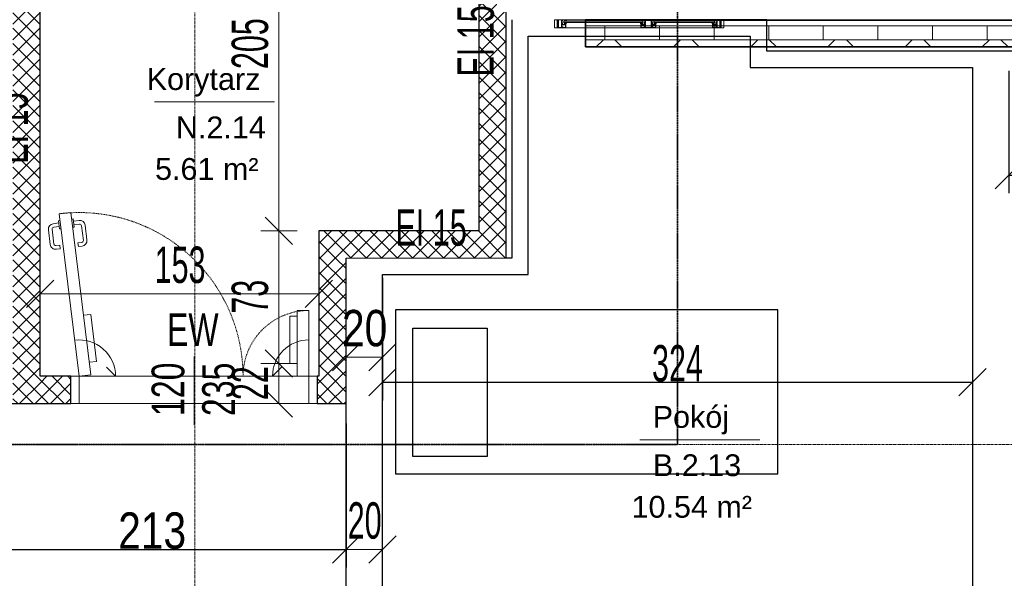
# Model space of a CAD drawing. Header units: millimetres. Extents: x -57334 to 14098, y -25409 to 16656.
# Tile 20 of 50: x -30796 to -25389, y -1295 to 1776. Entities that reach past the tile are written whole.
import ezdxf

# ---------------------------------------------------------------- set-up
doc = ezdxf.new("R2010")
doc.units = ezdxf.units.MM
for name, pattern in [('__FK_przerywana', [3.2004, 1.6002, -1.6002]), ('Kreska', [6.35, 3.175, -3.175]), ('Linia siatki', [22.225, 12.7, -3.175, 3.175, -3.175])]:
    doc.linetypes.add(name, pattern=pattern)
for name, color, linetype, lineweight in [('A-ANNO-DIMS', 7, 'Continuous', 5), ('A-ANNO-DIMS-100', 7, 'Continuous', 5), ('A-AREA-IDEN', 7, 'Continuous', 5), ('A-DETL-GENF', 7, 'Continuous', 5), ('A-DOOR', 7, 'Continuous', 5), ('A-DOOR-FRAM', 7, 'Continuous', 18), ('A-DOOR-HDLN', 7, 'Kreska', 5), ('A-DOOR-IDEN', 7, 'Continuous', 5), ('A-GLAZ', 7, 'Continuous', 5), ('A-ROOF', 7, 'Continuous', 5), ('A-ROOF-PATT', 7, 'Continuous', 35), ('A-WALL', 7, 'Continuous', 5), ('A-WALL-IDEN', 7, 'Continuous', 5), ('A-WALL-PATT', 7, 'Continuous', 35), ('G-IMPT', 7, 'Continuous', 5), ('S-GRID', 7, 'Continuous', 5)]:
    doc.layers.add(name, color=color, linetype=linetype, lineweight=lineweight)
doc.layers.add('A-DETL', color=7, linetype='Continuous', lineweight=5, true_color=0x00a600)
doc.styles.add('Arial_2', font='arial.ttf', dxfattribs={"width": 0.8, "height": 200})
doc.styles.add('Arial_3', font='arial.ttf', dxfattribs={"height": 120})
doc.styles.add('Arial_5', font='arial.ttf', dxfattribs={"width": 0.6, "height": 200})
doc.styles.add('Arial_6', font='arial.ttf', dxfattribs={"width": 0.7, "height": 180})
doc.dimstyles.new('REVIT_standard', dxfattribs={"dimscale": 304.8, "dimtxt": 204.05188, "dimasz": 0.492126, "dimexe": 0.328084, "dimexo": 0.0625, "dimgap": 0, "dimtad": 1, "dimdec": 0, "dimlfac": 0.1, "dimzin": 0, "dimdsep": 46, "dimtxsty": 'Arial_2', "dimblk1": 'OBLIQUE', "dimblk2": 'OBLIQUE', "dimsah": 1, "dimcen": 0.09, "dimazin": 0, "dimtfac": 1, "dimtdec": 4, "dimtix": 1, "dimtmove": 0, "dimatfit": 3, "dimfxl": 0.328084, "dimfxlon": 1, "dimtvp": 1, "dimtolj": 1, "dimtzin": 0, "dimarcsym": 2})
doc.dimstyles.new('standard_wielkość_otworów', dxfattribs={"dimscale": 304.8, "dimtxt": 204.05188, "dimasz": 0.492126, "dimexe": 0.328084, "dimexo": 0.0625, "dimgap": 0, "dimtad": 1, "dimdec": 0, "dimlfac": 0.1, "dimzin": 0, "dimdsep": 46, "dimtxsty": 'Arial_5', "dimblk1": 'OBLIQUE', "dimblk2": 'OBLIQUE', "dimsah": 1, "dimcen": 0.09, "dimazin": 0, "dimtfac": 1, "dimtdec": 4, "dimtix": 1, "dimtmove": 0, "dimatfit": 3, "dimfxl": 0.328084, "dimfxlon": 1, "dimtvp": 1, "dimtolj": 1, "dimtzin": 0, "dimarcsym": 2})
pattern_1 = [(45, (0, 0), (-42.42641, 42.42641), []), (135, (0, 0), (-42.42641, -42.42641), [])]

# ---------------------------------------------------------------- blocks, each defined once
blk = doc.blocks.new('Aluprof_MB-45_I_Alu_Window-FIX-4-panel_ENG_R-00495 - 1230 x 1484-1595857-RZUT PIĘTRA II')
at = {"layer": 'A-DETL-GENF'}
for p, q in [((6.5, 45), (-400, 45)), ((-400, 36), (6.5, 36)), ((-400, 30), (6.5, 30)), ((400, 45), (93.5, 45)), ((93.5, 36), (400, 36)), ((93.5, 30), (400, 30)), ((11.3, 0), (-403.3, 0)), ((403.2, 0), (61.1, 0))]:
    blk.add_line(p, q, dxfattribs=at)
at = {"layer": 'A-GLAZ', "color": 55, "true_color": 0xafaf3c}
for p, q in [((-465, 45), (-450, 45)), ((-465, 0), (-465, 45)), ((-450, 45), (-450, 0)), ((465, 45), (450, 45)), ((450, 45), (450, 0)), ((465, 0), (465, 45)), ((-450, 0), (-465, 0)), ((450, 0), (465, 0))]:
    blk.add_line(p, q, dxfattribs=at)
at = {"layer": 'G-IMPT'}
for p, q in [((-412.7, 30), (-412.4, 30)), ((-403.2, 26.3), (-405.1, 26.3)), ((-403, 21.6), (-402.9, 23.3)), ((-401.9, 21.4), (-402.8, 21.4)), ((-402.6, 27.3), (-402.7, 26.8)), ((-402.4, 30), (-400.9, 30)), ((-399.9, 28.3), (-401.1, 22.1)), ((6.4, 28.3), (7.6, 22.1)), ((8.9, 30), (7.4, 30)), ((8.4, 21.4), (9.3, 21.4)), ((9.1, 27.3), (9.2, 26.8)), ((9.5, 21.6), (9.4, 23.3)), ((9.7, 26.3), (11.6, 26.3)), ((19.2, 30), (18.9, 30)), ((80.8, 30), (81.1, 30)), ((90.3, 26.3), (88.4, 26.3)), ((90.5, 21.6), (90.6, 23.3)), ((91.6, 21.4), (90.7, 21.4)), ((90.9, 27.3), (90.8, 26.8)), ((91.1, 30), (92.6, 30)), ((93.6, 28.3), (92.4, 22.1)), ((399.9, 28.3), (401.1, 22.1)), ((402.4, 30), (400.9, 30)), ((401.9, 21.4), (402.8, 21.4)), ((402.6, 27.3), (402.7, 26.8)), ((403, 21.6), (402.9, 23.3)), ((403.2, 26.3), (405.1, 26.3)), ((412.7, 30), (412.4, 30))]:
    blk.add_line(p, q, dxfattribs=at)
at = {"layer": 'G-IMPT', "flags": 128}
for points in [[(-400, 44.5), (-400.5, 45), (-450, 45), (-450, 41.4), (-448.5, 41), (-448, 41), (-448, 43), (-445, 43), (-445, 33.2), (-444.8, 33), (-445, 32.8), (-445, 25), (-448, 25), (-448, 27), (-448.5, 27), (-450, 26.6), (-450, 18.4), (-448.5, 18), (-448, 18), (-448, 20), (-445, 20), (-445, 11.2), (-444.8, 11), (-445, 10.8), (-445, 2), (-448, 2), (-448, 4), (-448.5, 4), (-450, 3.6), (-450, 0), (-421, 0), (-421, 3.6), (-422.5, 4), (-423, 4), (-423, 2), (-426, 2), (-426, 10.8), (-426.2, 11), (-426, 11.2), (-426, 20), (-423, 20), (-423, 18), (-422.5, 18), (-421, 18.4), (-421, 29.1), (-421.2, 29.3), (-422, 29.3), (-422.2, 29.1), (-422.2, 27.8), (-426, 27.8), (-426, 32.8), (-426.2, 33), (-426, 33.2), (-426, 38.3), (-422.2, 38.3), (-422.2, 37), (-422, 36.8), (-421.2, 36.8), (-421, 37), (-421, 39.5), (-421.2, 39.7), (-424.5, 39.7), (-424.5, 41), (-426, 41), (-426, 43.4), (-410, 43.4), (-410, 41), (-411.5, 41), (-411.5, 40), (-408, 40), (-407, 41), (-408.5, 41), (-408.5, 43.5), (-401.5, 43.5), (-401.5, 41), (-403, 41), (-402, 40), (-400, 40)], [(-427.6, 26.8), (-427.1, 26.3), (-422.5, 26.3), (-422.5, 21.5), (-427.1, 21.5), (-427.6, 21), (-427.6, 1.6), (-443.4, 1.6), (-443.4, 21), (-443.9, 21.5), (-448.5, 21.5), (-448.5, 23.5), (-443.9, 23.5), (-443.4, 24), (-443.4, 43.4), (-427.6, 43.4)], [(-423.2, 4.2), (-423.3, 3.8), (-423.9, 3.6), (-425, 4.3), (-424.7, 5.2), (-419.8, 5.2), (-419.8, 1.9), (-419.3, 1.4), (-405.4, 1.4), (-404.4, 2.4), (-404.4, 16.3), (-404.9, 16.8), (-422.2, 16.8), (-425.1, 16.8), (-425.5, 17.7), (-423.6, 19.5), (-423.2, 19.4), (-423.2, 17.8), (-421, 17.8), (-404.8, 17.8), (-404.3, 18.3), (-404.3, 20.5), (-405.5, 20.5), (-410.6, 22.4), (-411, 22.9), (-410.9, 23.3), (-410.2, 23.5), (-405.3, 21.7), (-404.5, 21.7), (-404.8, 23.5), (-403.5, 23.5), (-403, 23), (-403, 0.2), (-403.3, 0), (-421, 0), (-421, 4.2)], [(-406.3, 36.1), (-407.9, 36.1), (-408.7, 36), (-410, 36), (-410.3, 36.3), (-410, 39.7), (-409.7, 40), (-400.3, 40), (-400, 39.7), (-399.7, 36.3), (-400, 36), (-401.3, 36), (-402.1, 36.1), (-403.7, 36.1), (-404.4, 36), (-405.6, 36)], [(12.8, 36.1), (14.4, 36.1), (15.2, 36), (16.5, 36), (16.8, 36.3), (16.5, 39.7), (16.2, 40), (6.8, 40), (6.5, 39.7), (6.2, 36.3), (6.5, 36), (7.8, 36), (8.6, 36.1), (10.2, 36.1), (10.9, 36), (12.1, 36)], [(93, 45), (93.5, 44.5), (93.5, 40), (91.5, 40), (90.5, 41), (92, 41), (92, 43.5), (85, 43.5), (85, 41), (86.5, 41), (85.5, 40), (82, 40), (82, 41), (83.5, 41), (83.5, 43.2), (67.5, 43.2), (67.5, 41), (69, 41), (69, 39.7), (72.3, 39.7), (72.5, 39.5), (72.5, 37), (72.3, 36.8), (71.5, 36.8), (71.3, 37), (71.3, 38.3), (67.4, 38.3), (67.4, 33.2), (67.2, 33), (67.4, 32.8), (67.4, 27.8), (71.3, 27.8), (71.3, 29.1), (71.5, 29.3), (72.3, 29.3), (72.5, 29.1), (72.5, 18.4), (71, 18), (70.5, 18), (70.5, 20), (67.5, 20), (67.5, 11.2), (67.3, 11), (67.5, 10.8), (67.5, 2), (70.5, 2), (70.5, 4), (71, 4), (72.5, 3.6), (72.5, 0), (27.5, 0), (27.5, 3.6), (29, 4), (29.5, 4), (29.5, 2), (32.5, 2), (32.5, 10.8), (32.7, 11), (32.5, 11.2), (32.5, 20), (29.5, 20), (29.5, 18), (29, 18), (27.5, 18.4), (27.5, 29.1), (27.7, 29.3), (28.5, 29.3), (28.7, 29.1), (28.7, 27.8), (32.6, 27.8), (32.6, 32.8), (32.8, 33), (32.6, 33.2), (32.6, 38.3), (28.7, 38.3), (28.7, 37), (28.5, 36.8), (27.7, 36.8), (27.5, 37), (27.5, 39.5), (27.7, 39.7), (31, 39.7), (31, 41), (32.5, 41), (32.5, 43.4), (16.5, 43.4), (16.5, 41), (18, 41), (18, 40), (14.5, 40), (13.5, 41), (15, 41), (15, 43.5), (8, 43.5), (8, 41), (9.5, 41), (8.5, 40), (6.5, 40), (6.5, 44.5), (7, 45)], [(29.7, 4.2), (29.8, 3.8), (30.4, 3.6), (31.5, 4.3), (31.2, 5.2), (26.3, 5.2), (26.3, 1.9), (25.8, 1.4), (11.9, 1.4), (10.9, 2.4), (10.9, 16.3), (11.4, 16.8), (28.7, 16.8), (31.6, 16.8), (32, 17.7), (30.1, 19.5), (29.7, 19.4), (29.7, 17.8), (27.5, 17.8), (11.3, 17.8), (10.8, 18.3), (10.8, 20.5), (12, 20.5), (17.1, 22.4), (17.5, 22.9), (17.4, 23.3), (16.7, 23.5), (11.8, 21.7), (11, 21.7), (11.3, 23.5), (10, 23.5), (9.5, 23), (9.5, 0.2), (9.7, 0), (27.5, 0), (27.5, 4.2)], [(34.3, 43.2), (65.7, 43.2), (65.7, 26.5), (66.2, 26), (70.7, 26), (70.7, 21.8), (66.2, 21.8), (65.7, 21.3), (65.7, 1.8), (34.3, 1.8), (34.3, 21.3), (33.8, 21.8), (29.3, 21.8), (29.3, 26), (33.8, 26), (34.3, 26.5)], [(70.3, 4.2), (70.2, 3.8), (69.6, 3.6), (68.5, 4.3), (68.8, 5.2), (73.7, 5.2), (73.7, 1.9), (74.2, 1.4), (88.1, 1.4), (89.1, 2.4), (89.1, 16.3), (88.6, 16.8), (71.3, 16.8), (68.4, 16.8), (68, 17.7), (69.9, 19.5), (70.3, 19.4), (70.3, 17.8), (72.5, 17.8), (88.7, 17.8), (89.2, 18.3), (89.2, 20.5), (88, 20.5), (82.9, 22.4), (82.5, 22.9), (82.6, 23.3), (83.3, 23.5), (88.2, 21.7), (89, 21.7), (88.7, 23.5), (90, 23.5), (90.5, 23), (90.5, 0.2), (90.2, 0), (72.5, 0), (72.5, 4.2)], [(87.2, 36.1), (85.6, 36.1), (84.8, 36), (83.5, 36), (83.2, 36.3), (83.5, 39.7), (83.8, 40), (93.2, 40), (93.5, 39.7), (93.8, 36.3), (93.5, 36), (92.2, 36), (91.4, 36.1), (89.8, 36.1), (89.1, 36), (87.9, 36)], [(406.3, 36.1), (407.9, 36.1), (408.7, 36), (410, 36), (410.3, 36.3), (410, 39.7), (409.7, 40), (400.3, 40), (400, 39.7), (399.7, 36.3), (400, 36), (401.3, 36), (402.1, 36.1), (403.7, 36.1), (404.4, 36), (405.6, 36)], [(400, 44.5), (400.5, 45), (450, 45), (450, 41.4), (448.5, 41), (448, 41), (448, 43), (445, 43), (445, 33.2), (444.8, 33), (445, 32.8), (445, 25), (448, 25), (448, 27), (448.5, 27), (450, 26.6), (450, 18.4), (448.5, 18), (448, 18), (448, 20), (445, 20), (445, 11.2), (444.8, 11), (445, 10.8), (445, 2), (448, 2), (448, 4), (448.5, 4), (450, 3.6), (450, 0), (421, 0), (421, 3.6), (422.5, 4), (423, 4), (423, 2), (426, 2), (426, 10.8), (426.2, 11), (426, 11.2), (426, 20), (423, 20), (423, 18), (422.5, 18), (421, 18.4), (421, 29.1), (421.2, 29.3), (422, 29.3), (422.2, 29.1), (422.2, 27.8), (426, 27.8), (426, 32.8), (426.2, 33), (426, 33.2), (426, 38.3), (422.2, 38.3), (422.2, 37), (422, 36.8), (421.2, 36.8), (421, 37), (421, 39.5), (421.2, 39.7), (424.5, 39.7), (424.5, 41), (426, 41), (426, 43.4), (410, 43.4), (410, 41), (411.5, 41), (411.5, 40), (408, 40), (407, 41), (408.5, 41), (408.5, 43.5), (401.5, 43.5), (401.5, 41), (403, 41), (402, 40), (400, 40)], [(423.2, 4.2), (423.3, 3.8), (423.9, 3.6), (425, 4.3), (424.7, 5.2), (419.8, 5.2), (419.8, 1.9), (419.3, 1.4), (405.4, 1.4), (404.4, 2.4), (404.4, 16.3), (404.9, 16.8), (422.2, 16.8), (425.1, 16.8), (425.5, 17.7), (423.6, 19.5), (423.2, 19.4), (423.2, 17.8), (421, 17.8), (404.8, 17.8), (404.3, 18.3), (404.3, 20.5), (405.5, 20.5), (410.6, 22.4), (411, 22.9), (410.9, 23.3), (410.2, 23.5), (405.3, 21.7), (404.5, 21.7), (404.8, 23.5), (403.5, 23.5), (403, 23), (403, 0.2), (403.2, 0), (421, 0), (421, 4.2)], [(427.6, 26.8), (427.1, 26.3), (422.5, 26.3), (422.5, 21.5), (427.1, 21.5), (427.6, 21), (427.6, 1.6), (443.4, 1.6), (443.4, 21), (443.9, 21.5), (448.5, 21.5), (448.5, 23.5), (443.9, 23.5), (443.4, 24), (443.4, 43.4), (427.6, 43.4)]]:
    blk.add_lwpolyline(points, close=True, dxfattribs=at)
for points in [[(-354, 36), (-414, 36), (-414, 30), (-354, 30)], [(-407, 40), (-407, 41), (-407.5, 41), (-407.5, 41.5), (-407.3, 41.9), (-406.5, 43), (-403.5, 43), (-402.7, 41.9), (-402.5, 41.5), (-402.5, 41), (-403, 41), (-403, 40)], [(-403.1, 23.5), (-405.2, 23.5), (-405.4, 22.7)], [(-39.5, 36), (20.5, 36), (20.5, 30), (-39.5, 30)], [(13.5, 40), (13.5, 41), (14, 41), (14, 41.5), (13.8, 41.9), (13, 43), (10, 43), (9.2, 41.9), (9, 41.5), (9, 41), (9.5, 41), (9.5, 40)], [(9.6, 23.5), (11.7, 23.5), (11.9, 22.7)], [(139.5, 36), (79.5, 36), (79.5, 30), (139.5, 30)], [(86.5, 40), (86.5, 41), (86, 41), (86, 41.5), (86.2, 41.9), (87, 43), (90, 43), (90.8, 41.9), (91, 41.5), (91, 41), (90.5, 41), (90.5, 40)], [(90.4, 23.5), (88.3, 23.5), (88.1, 22.7)], [(354, 36), (414, 36), (414, 30), (354, 30)], [(407, 40), (407, 41), (407.5, 41), (407.5, 41.5), (407.3, 41.9), (406.5, 43), (403.5, 43), (402.7, 41.9), (402.5, 41.5), (402.5, 41), (403, 41), (403, 40)], [(403.1, 23.5), (405.2, 23.5), (405.4, 22.7)]]:
    blk.add_lwpolyline(points, dxfattribs=at)
at = {"layer": 'G-IMPT'}
for centre in [(-405, 41.3), (11.5, 41.3), (88.5, 41.3), (405, 41.3)]:
    blk.add_circle(centre, 1, dxfattribs=at)
for centre, radius, start, end in [((-412.8, 29.2), 0.82, 88.3309, 254.1936), ((-416.2, 18), 10.9, 24.1906, 72.9309), ((-413, 22.9), 7.1, 38.4087, 84.7254), ((-407, 27.7), 0.57, 216.6541, 311.4905), ((-402.3, 25.2), 4.82, 91.8339, 154.522), ((-405.9, 22.8), 0.5, 224.7824, 345), ((-402.3, 26), 3.53, 72.0819, 164.2736), ((-405.1, 27), 0.606, 180.9387, 274.7577), ((-403.4, 27), 0.711, 284.2724, 341.4484), ((-403.1, 23.3), 0.2, 355, 90), ((-402.8, 21.6), 0.2, 175, 270), ((-401.2, 27), 1.38, 95.8715, 168.0912), ((-401.9, 22.2), 0.8, 270, 355.7208), ((-401.4, 28.9), 0.492, 278.4511, 68.4438), ((-401, 28.8), 1.19, 335.9195, 86.1021), ((7.5, 28.8), 1.19, 93.8979, 204.0805), ((7.9, 28.9), 0.492, 111.5562, 261.5489), ((8.4, 22.2), 0.8, 184.2792, 270), ((8.8, 26), 3.53, 15.7264, 107.9181), ((7.7, 27), 1.38, 11.9088, 84.1285), ((8.8, 25.2), 4.82, 25.478, 88.1661), ((9.9, 27), 0.711, 198.5516, 255.7276), ((9.3, 21.6), 0.2, 270, 5), ((9.6, 23.3), 0.2, 90, 185), ((11.6, 27), 0.606, 265.2423, 359.0613), ((12.4, 22.8), 0.5, 195, 315.2176), ((22.7, 18), 10.9, 107.0691, 155.8094), ((13.5, 27.7), 0.57, 228.5095, 323.3459), ((19.5, 22.9), 7.1, 95.2746, 141.5913), ((19.3, 29.2), 0.82, 285.8064, 91.6691), ((80.7, 29.2), 0.82, 88.3309, 254.1936), ((77.3, 18), 10.9, 24.1906, 72.9309), ((80.5, 22.9), 7.1, 38.4087, 84.7254), ((86.5, 27.7), 0.57, 216.6541, 311.4905), ((91.2, 25.2), 4.82, 91.8339, 154.522), ((87.6, 22.8), 0.5, 224.7824, 345), ((91.2, 26), 3.53, 72.0819, 164.2736), ((88.4, 27), 0.606, 180.9387, 274.7577), ((90.1, 27), 0.711, 284.2724, 341.4484), ((90.4, 23.3), 0.2, 355, 90), ((90.7, 21.6), 0.2, 175, 270), ((92.3, 27), 1.38, 95.8715, 168.0912), ((91.6, 22.2), 0.8, 270, 355.7208), ((92.1, 28.9), 0.492, 278.4511, 68.4438), ((92.5, 28.8), 1.19, 335.9195, 86.1021), ((401, 28.8), 1.19, 93.8979, 204.0805), ((401.4, 28.9), 0.492, 111.5562, 261.5489), ((401.9, 22.2), 0.8, 184.2792, 270), ((402.3, 26), 3.53, 15.7264, 107.9181), ((401.2, 27), 1.38, 11.9088, 84.1285), ((402.3, 25.2), 4.82, 25.478, 88.1661), ((403.4, 27), 0.711, 198.5516, 255.7276), ((402.8, 21.6), 0.2, 270, 5), ((403.1, 23.3), 0.2, 90, 185), ((405.1, 27), 0.606, 265.2423, 359.0613), ((405.9, 22.8), 0.5, 195, 315.2176), ((416.2, 18), 10.9, 107.0691, 155.8094), ((407, 27.7), 0.57, 228.5095, 323.3459), ((413, 22.9), 7.1, 95.2746, 141.5913), ((412.8, 29.2), 0.82, 285.8064, 91.6691)]:
    blk.add_arc(centre, radius, start, end, dxfattribs=at)
blk = doc.blocks.new('ARC_DOOR_DOUBLE - ARC_DOOR_DOUBLE_120 x 210-1810772-RZUT PIĘTRA II')
at = {"layer": 'A-DETL-GENF'}
for p, q in [((-606.7, 410.5), (-567, 415.3)), ((-567, 415.3), (-535.3, 157.3)), ((566, 405), (526, 405)), ((526, 405), (526, 145)), ((-575, 152.4), (-535.3, 157.3)), ((-431, 75), (-480.5, 124.5)), ((431, 75), (480.5, 124.5)), ((566, 145), (526, 145))]:
    blk.add_line(p, q, dxfattribs=at)
for centre, start, end in [((-631, 75), 0, 97), ((631, 75), 90, 180)]:
    blk.add_arc(centre, 200, start, end, dxfattribs=at)
at = {"layer": 'A-DOOR'}
for p, q in [((-740.7, 968.3), (-676.2, 976.2)), ((-676.2, 976.2), (-566.5, 82.9)), ((-744.1, 930.1), (-736.1, 931.1)), ((-738.6, 885.4), (-744.1, 930.1)), ((-740.7, 968.3), (-631, 75)), ((-663.7, 940), (-671.6, 939)), ((-658.2, 895.3), (-663.7, 940)), ((-662.1, 927.6), (-631.4, 931.3)), ((-789.5, 799.7), (-799.4, 880.5)), ((-769.6, 802.1), (-779.6, 882.9)), ((-742.5, 917.7), (-773.3, 913.9)), ((-740.1, 897.8), (-770.9, 894.1)), ((-730.6, 886.4), (-738.6, 885.4)), ((-666.1, 894.3), (-658.2, 895.3)), ((-659.7, 907.7), (-628.9, 911.5)), ((-607.9, 822), (-617.8, 902.8)), ((-588, 824.4), (-597.9, 905.2)), ((-737.7, 796), (-758.5, 793.4)), ((-735.2, 776.1), (-756.1, 773.6)), ((-735.2, 776.1), (-737.7, 796)), ((-637.4, 808.3), (-616.6, 810.8)), ((-635, 788.4), (-637.4, 808.3)), ((-635, 788.4), (-614.1, 791)), ((631, 437), (566, 437)), ((566, 437), (566, 75)), ((631, 437), (631, 75)), ((-566.5, 82.9), (-631, 75)), ((566, 75), (631, 75))]:
    blk.add_line(p, q, dxfattribs=at)
for centre, radius, start, end in [((-627.7, 901.6), 30, 7, 97), ((-769.6, 884.1), 30, 97, 187), ((-769.6, 884.1), 10, 97, 187), ((-627.7, 901.6), 10, 7, 97), ((-617.8, 820.8), 10, 277, 7), ((-617.8, 820.8), 30, 277, 7), ((-759.7, 803.3), 30, 187, 277), ((-759.7, 803.3), 10, 187, 277)]:
    blk.add_arc(centre, radius, start, end, dxfattribs=at)
at = {"layer": 'A-DOOR-FRAM'}
for p, q in [((-631, 75), (-676, 75)), ((-676, 75), (-676, -75)), ((-631, -75), (-631, 75)), ((676, 75), (631, 75)), ((631, 75), (631, -75)), ((676, -75), (676, 75)), ((-676, -75), (-631, -75)), ((631, -75), (676, -75))]:
    blk.add_line(p, q, dxfattribs=at)
at = {"layer": 'A-DOOR-HDLN'}
for centre, radius, start, end in [((-631, 75), 900, 0, 97), ((631, 75), 362, 90, 180)]:
    blk.add_arc(centre, radius, start, end, dxfattribs=at)
blk = doc.blocks.new('DIMBLOCK2-RZUT PIĘTRA II')
at = {"layer": 'A-ANNO-DIMS-100', "color": 250, "true_color": 0x303030, "transparency": 16777216}
for p, q in [((-29003.4, -79.1), (-29003.4, 20.9)), ((-28803.4, -79.1), (-28803.4, 20.9)), ((-29003.4, -79.1), (-28928.4, -4.1)), ((-28803.4, -79.1), (-28728.4, -4.1)), ((-29003.4, -79.1), (-29078.4, -154.1)), ((-29003.4, -79.1), (-28803.4, -79.1)), ((-29003.4, -79.1), (-29003.4, -179.1)), ((-28803.4, -79.1), (-28878.4, -154.1)), ((-28803.4, -79.1), (-28803.4, -179.1))]:
    blk.add_line(p, q, dxfattribs=at)
at = {"layer": 'A-ANNO-DIMS-100', "color": 0, "transparency": 16777216, "insert": (-29025.8, 180.5), "char_height": 200, "width": 293.835, "attachment_point": 1, "line_spacing_factor": 0.941778, "style": 'Arial_2'}
blk.add_mtext('20', dxfattribs=at)
blk = doc.blocks.new('_Oblique')
at = {"color": 0, "linetype": 'ByBlock', "lineweight": -2}
blk.add_line((-0.5, -0.5), (0.5, 0.5), dxfattribs=at)
blk = doc.blocks.new('AN_pomieszczenia - Room Tag With Area-359654-RZUT PIĘTRA II')
at = {"layer": 'A-AREA-IDEN'}
for p in [(-3.295, 0), (3.295, 0)]:
    blk.add_line(p, (0, 0), dxfattribs=at)
blk = doc.blocks.new('DIMBLOCK101-RZUT PIĘTRA II')
at = {"layer": 'A-ANNO-DIMS-100', "color": 250, "true_color": 0x303030, "transparency": 16777216}
for p, q in [((-29003.4, -1136.2), (-29003.4, -1036.2)), ((-29003.4, -1136.2), (-28928.4, -1061.2)), ((-28803.4, -1136.2), (-28803.4, -1036.2)), ((-28803.4, -1136.2), (-28728.4, -1061.2)), ((-29003.4, -1136.2), (-29078.4, -1211.2)), ((-29003.4, -1136.2), (-28803.4, -1136.2)), ((-29003.4, -1136.2), (-29003.4, -1236.2)), ((-28803.4, -1136.2), (-28878.4, -1211.2)), ((-28803.4, -1136.2), (-28803.4, -1236.2))]:
    blk.add_line(p, q, dxfattribs=at)
at = {"layer": 'A-ANNO-DIMS-100', "color": 0, "transparency": 16777216, "insert": (-28994.5, -876.6), "char_height": 200, "width": 218.492, "attachment_point": 1, "line_spacing_factor": 0.941778, "style": 'Arial_5'}
blk.add_mtext('20', dxfattribs=at)
blk = doc.blocks.new('ARC_DOOR TAG - ARC_DOOR_TAG_PB-1794621-RZUT PIĘTRA II')
at = {"layer": 'A-DOOR-IDEN'}
blk.add_line((0, -1.939), (0, 1.834), dxfattribs=at)
blk = doc.blocks.new('DIMBLOCK186-RZUT PIĘTRA II')
at = {"layer": 'A-ANNO-DIMS-100', "color": 250, "true_color": 0x303030, "transparency": 16777216}
for p, q in [((-29372.2, 2665.6), (-29447.2, 2740.6)), ((-29372.2, 2665.6), (-29472.2, 2665.6)), ((-29372.2, 2665.6), (-29372.2, 615.6)), ((-29372.2, 2665.6), (-29297.2, 2590.6)), ((-29372.2, 2665.6), (-29272.2, 2665.6)), ((-29372.2, 615.6), (-29447.2, 690.6)), ((-29372.2, 615.6), (-29472.2, 615.6)), ((-29372.2, 615.6), (-29297.2, 540.6)), ((-29372.2, 615.6), (-29272.2, 615.6))]:
    blk.add_line(p, q, dxfattribs=at)
at = {"layer": 'A-ANNO-DIMS-100', "color": 0, "transparency": 16777216, "insert": (-29631.9, 1504), "char_height": 200, "width": 327.739, "attachment_point": 1, "rotation": 90, "line_spacing_factor": 0.941778, "style": 'Arial_5'}
blk.add_mtext('205', dxfattribs=at)
blk = doc.blocks.new('DIMBLOCK187-RZUT PIĘTRA II')
at = {"layer": 'A-ANNO-DIMS-100', "color": 250, "true_color": 0x303030, "transparency": 16777216}
for p, q in [((-29372.2, 615.6), (-29447.2, 690.6)), ((-29372.2, 615.6), (-29472.2, 615.6)), ((-29372.2, 615.6), (-29372.2, -114.4)), ((-29372.2, 615.6), (-29297.2, 540.6)), ((-29372.2, 615.6), (-29272.2, 615.6)), ((-29372.2, -114.4), (-29447.2, -39.4)), ((-29372.2, -114.4), (-29472.2, -114.4)), ((-29372.2, -114.4), (-29297.2, -189.4)), ((-29372.2, -114.4), (-29272.2, -114.4))]:
    blk.add_line(p, q, dxfattribs=at)
at = {"layer": 'A-ANNO-DIMS-100', "color": 0, "transparency": 16777216, "insert": (-29631.9, 159.6), "char_height": 200, "width": 218.492, "attachment_point": 1, "rotation": 90, "line_spacing_factor": 0.941778, "style": 'Arial_5'}
blk.add_mtext('73', dxfattribs=at)
blk = doc.blocks.new('DIMBLOCK188-RZUT PIĘTRA II')
at = {"layer": 'A-ANNO-DIMS-100', "color": 250, "true_color": 0x303030, "transparency": 16777216}
for p, q in [((-29372.2, -114.4), (-29447.2, -39.4)), ((-29372.2, -114.4), (-29472.2, -114.4)), ((-29372.2, -114.4), (-29372.2, -334.4)), ((-29372.2, -114.4), (-29297.2, -189.4)), ((-29372.2, -114.4), (-29272.2, -114.4)), ((-29372.2, -334.4), (-29447.2, -259.4)), ((-29372.2, -334.4), (-29472.2, -334.4)), ((-29372.2, -334.4), (-29297.2, -409.4)), ((-29372.2, -334.4), (-29272.2, -334.4))]:
    blk.add_line(p, q, dxfattribs=at)
at = {"layer": 'A-ANNO-DIMS-100', "color": 0, "transparency": 16777216, "insert": (-29631.9, -315.4), "char_height": 200, "width": 218.492, "attachment_point": 1, "rotation": 90, "line_spacing_factor": 0.941778, "style": 'Arial_5'}
blk.add_mtext('22', dxfattribs=at)
blk = doc.blocks.new('DIMBLOCK195-RZUT PIĘTRA II')
at = {"layer": 'A-ANNO-DIMS-100', "color": 250, "true_color": 0x303030, "transparency": 16777216}
for p, q in [((-30683.4, 268.9), (-30683.4, 368.9)), ((-30683.4, 268.9), (-30608.4, 343.9)), ((-29153.4, 268.9), (-29153.4, 368.9)), ((-29153.4, 268.9), (-29078.4, 343.9)), ((-30683.4, 268.9), (-30758.4, 193.9)), ((-30683.4, 268.9), (-29153.4, 268.9)), ((-30683.4, 268.9), (-30683.4, 168.9)), ((-29153.4, 268.9), (-29228.4, 193.9)), ((-29153.4, 268.9), (-29153.4, 168.9))]:
    blk.add_line(p, q, dxfattribs=at)
at = {"layer": 'A-ANNO-DIMS-100', "color": 0, "transparency": 16777216, "insert": (-30055, 528.6), "char_height": 200, "width": 327.739, "attachment_point": 1, "line_spacing_factor": 0.941778, "style": 'Arial_5'}
blk.add_mtext('153', dxfattribs=at)
blk = doc.blocks.new('*D250')
at = {"layer": 'A-ANNO-DIMS', "color": 0, "lineweight": -2, "transparency": 16777216}
for p, q in [((-31133.4, -443.5), (-31133.4, -1235.8)), ((-29003.4, -443.5), (-29003.4, -1235.8)), ((-31133.4, -1135.8), (-29003.4, -1135.8))]:
    blk.add_line(p, q, dxfattribs=at)
at = {"layer": 'Defpoints', "color": 0, "transparency": 16777216}
for p in [(-31133.4, -424.4), (-29003.4, -424.4), (-29003.4, -1135.8)]:
    blk.add_point(p, dxfattribs=at)
at = {"layer": 'A-ANNO-DIMS', "color": 0, "lineweight": -2, "transparency": 16777216, "xscale": 150, "yscale": 150, "zscale": 150, "rotation": 180}
blk.add_blockref('_Oblique', (-31133.4, -1135.8), dxfattribs=at)
at = {"layer": 'A-ANNO-DIMS', "color": 0, "lineweight": -2, "transparency": 16777216, "xscale": 150, "yscale": 150, "zscale": 150}
blk.add_blockref('_Oblique', (-29003.4, -1135.8), dxfattribs=at)
at = {"layer": 'A-ANNO-DIMS', "color": 0, "transparency": 16777216, "insert": (-30068.4, -1033.7), "char_height": 200, "attachment_point": 5, "style": 'Arial_2'}
blk.add_mtext('\\A1;213', dxfattribs=at)
blk = doc.blocks.new('*D273')
at = {"layer": 'A-ANNO-DIMS', "color": 0, "lineweight": -2, "transparency": 16777216}
for p, q in [((-28803.4, 356.5), (-28803.4, -316.4)), ((-25563.4, 356.5), (-25563.4, -316.4)), ((-28803.4, -216.4), (-25563.4, -216.4))]:
    blk.add_line(p, q, dxfattribs=at)
at = {"layer": 'Defpoints', "color": 0, "transparency": 16777216}
for p in [(-28803.4, 375.6), (-25563.4, 375.6), (-25563.4, -216.4)]:
    blk.add_point(p, dxfattribs=at)
at = {"layer": 'A-ANNO-DIMS', "color": 0, "lineweight": -2, "transparency": 16777216, "xscale": 150, "yscale": 150, "zscale": 150, "rotation": 180}
blk.add_blockref('_Oblique', (-28803.4, -216.4), dxfattribs=at)
at = {"layer": 'A-ANNO-DIMS', "color": 0, "lineweight": -2, "transparency": 16777216, "xscale": 150, "yscale": 150, "zscale": 150}
blk.add_blockref('_Oblique', (-25563.4, -216.4), dxfattribs=at)
at = {"layer": 'A-ANNO-DIMS', "color": 0, "transparency": 16777216, "insert": (-27183.4, -114.2), "char_height": 200, "attachment_point": 5, "style": 'Arial_5'}
blk.add_mtext('\\A1;324', dxfattribs=at)
blk = doc.blocks.new('*D274')
at = {"layer": 'A-ANNO-DIMS', "color": 0, "lineweight": -2, "transparency": 16777216}
for p, q in [((-25363.4, 1494.3), (-25363.4, 821.4)), ((-22193.4, 1505.7), (-22193.4, 821.4)), ((-25363.4, 921.4), (-22193.4, 921.4))]:
    blk.add_line(p, q, dxfattribs=at)
at = {"layer": 'Defpoints', "color": 0, "transparency": 16777216}
for p in [(-22193.4, 1524.8), (-25363.4, 1513.3), (-22193.4, 921.4)]:
    blk.add_point(p, dxfattribs=at)
at = {"layer": 'A-ANNO-DIMS', "color": 0, "lineweight": -2, "transparency": 16777216, "xscale": 150, "yscale": 150, "zscale": 150, "rotation": 180}
blk.add_blockref('_Oblique', (-25363.4, 921.4), dxfattribs=at)
at = {"layer": 'A-ANNO-DIMS', "color": 0, "lineweight": -2, "transparency": 16777216, "xscale": 150, "yscale": 150, "zscale": 150}
blk.add_blockref('_Oblique', (-22193.4, 921.4), dxfattribs=at)
at = {"layer": 'A-ANNO-DIMS', "color": 0, "transparency": 16777216, "insert": (-23778.4, 1023.5), "char_height": 200, "attachment_point": 5, "style": 'Arial_5'}
blk.add_mtext('\\A1;317', dxfattribs=at)

msp = doc.modelspace()

# ---------------------------------------------------------------- hatches: boundary and pattern name
at = {"layer": 'A-ROOF-PATT', "lineweight": 5}
h = msp.add_hatch(dxfattribs=at)
h.set_pattern_fill('FP_1', color=256, style=0, pattern_type=2)
h.set_pattern_definition([(0, (0, 0), (0, 299.803), []), (90, (0, 0), (-299.803, 2e-14), [])])
h.paths.add_polyline_path([(-35016.3, -12888.5), (-30356.8, -12931), (-30356.8, -10561), (-10402.7, -10561), (-10402.7, -12931), (-5606.8, -12931), (-5606.8, 1742.2), (-27689.4, 1742.2), (-27689.4, 1664.4), (-5684.6, 1664.4), (-5684.6, -12853.2), (-10324.9, -12853.2), (-10324.9, -10483.2), (-30434.6, -10483.2), (-30434.6, -12853.2), (-34938.5, -12853.2), (-34938.5, 1664.4), (-33349.4, 1664.4), (-33349.4, 1742.2), (-35016.3, 1742.2), (-35016.3, -11461.5)])
h = msp.add_hatch(dxfattribs=at)
h.set_pattern_fill('FP_2', color=256, style=0, pattern_type=2)
h.set_pattern_definition([(45, (0, 0), (-211.9927, 211.9927), []), (135, (0, 0), (-211.9927, -211.9927), [])])
h.paths.add_polyline_path([(-8762, -12853.2), (-5684.6, -12853.2), (-5684.6, -8454.4), (-5723.5, -8454.4), (-5723.5, -12814.3), (-10286, -12814.3), (-10286, -10444.3), (-14203.4, -10444.3), (-14203.4, -10483.2), (-10324.9, -10483.2), (-10324.9, -12853.2)])
h.paths.add_polyline_path([(-34125.3, -12853.2), (-30434.6, -12853.2), (-30434.6, -10483.2), (-28093.4, -10483.2), (-28093.4, -10444.3), (-30473.5, -10444.3), (-30473.5, -12814.3), (-34899.6, -12812.5), (-34899.6, -8129.2), (-34939.7, -8129.2), (-34938.5, -12853.2)])
h.paths.add_polyline_path([(-21103.4, -10483.2), (-19883.4, -10483.2), (-19883.4, -10444.3), (-21103.4, -10444.3)])
h.paths.add_polyline_path([(-26783.4, -10483.2), (-26783.4, -10444.3), (-28003.4, -10444.3), (-28003.4, -10483.2), (-27361.8, -10483.2)])
h.paths.add_polyline_path([(-24643.4, -10483.2), (-24643.4, -10444.3), (-26693.4, -10444.3), (-26693.4, -10483.2), (-25670.9, -10483.2)])
h.paths.add_polyline_path([(-24553.4, -10483.2), (-23333.4, -10483.2), (-23333.4, -10444.3), (-24553.4, -10444.3)])
h.paths.add_polyline_path([(-23243.4, -10483.2), (-21193.4, -10483.2), (-21193.4, -10444.3), (-23243.4, -10444.3)])
h.paths.add_polyline_path([(-15525.5, -10483.2), (-14293.4, -10483.2), (-14293.4, -10444.3), (-16343.4, -10444.3), (-16343.4, -10483.2)])
h.paths.add_polyline_path([(-19793.4, -10483.2), (-17743.4, -10483.2), (-17743.4, -10444.3), (-19793.4, -10444.3)])
h.paths.add_polyline_path([(-17216.4, -10483.2), (-16433.4, -10483.2), (-16433.4, -10444.3), (-17653.4, -10444.3), (-17653.4, -10483.2)])
h.paths.add_polyline_path([(-5723.5, -8164.4), (-5684.6, -8164.4), (-5684.6, -7639.4), (-5723.5, -7639.4), (-5723.5, -7915.8)])
h.paths.add_polyline_path([(-34938.5, -8029.2), (-34899.6, -8029.2), (-34899.6, -6629.2), (-34939.7, -6629.2), (-34938.5, -6721)])
h.paths.add_polyline_path([(-5723.5, -7549.4), (-5684.6, -7549.4), (-5684.6, -6249.4), (-5723.5, -6249.4), (-5723.5, -6721)])
h.paths.add_polyline_path([(-34899.6, -6529.2), (-34899.6, -6082.6), (-34938.5, -6082.6), (-34938.5, -6529.2)])
h.paths.add_polyline_path([(-5684.6, -6159.4), (-5684.6, -5694.4), (-5723.5, -5694.4), (-5723.5, -6159.4)])
h.paths.add_polyline_path([(-34899.6, -5702.6), (-34899.6, -3002.6), (-34938.5, -3002.6), (-34938.5, -5702.6)])
h.paths.add_polyline_path([(-5684.6, -5404.4), (-5684.6, -2334.2), (-5723.5, -2334.2), (-5723.5, -5404.4)])
h.paths.add_polyline_path([(-34899.6, -2622.6), (-34899.6, -2179.2), (-34939.7, -2179.2), (-34938.5, -2622.6)])
h.paths.add_polyline_path([(-5684.6, -2244.2), (-5684.6, 1664.4), (-10533.4, 1664.4), (-10533.4, 1625.5), (-5723.5, 1625.5), (-5723.5, -2244.2)])
h.paths.add_polyline_path([(-34939.7, -2081.1), (-34899.6, -2079.2), (-34899.6, -681.1), (-34938.5, -679.2), (-34938.5, -1941.7)])
h.paths.add_polyline_path([(-34938.5, -579.2), (-34899.6, -579.2), (-34899.6, 1627.3), (-33349.4, 1625.5), (-33349.4, 1664.4), (-34938.5, 1666.2), (-34938.5, 447.9)])
h.paths.add_polyline_path([(-19793.4, 1625.5), (-17743.4, 1625.5), (-17743.4, 1664.4), (-19793.4, 1664.4)])
h.paths.add_polyline_path([(-14293.4, 1625.5), (-14293.4, 1664.4), (-16343.4, 1664.4), (-16343.4, 1625.5), (-15525.5, 1625.5)])
h.paths.add_polyline_path([(-27689.4, 1625.5), (-24643.4, 1625.5), (-24643.4, 1664.4), (-27689.4, 1664.4), (-27689.4, 1642.7)])
h.paths.add_polyline_path([(-12893.4, 1625.5), (-10833.4, 1625.5), (-10833.4, 1664.4), (-12893.4, 1664.4)])
h.paths.add_polyline_path([(-12983.4, 1625.5), (-12983.4, 1664.4), (-14203.4, 1664.4), (-14203.4, 1625.5), (-13834.6, 1625.5)])
h.paths.add_polyline_path([(-24553.4, 1625.5), (-23333.4, 1625.5), (-23333.4, 1664.4), (-24553.4, 1664.4)])
h.paths.add_polyline_path([(-23243.4, 1625.5), (-21193.4, 1625.5), (-21193.4, 1664.4), (-23243.4, 1664.4)])
h.paths.add_polyline_path([(-17216.4, 1625.5), (-16433.4, 1625.5), (-16433.4, 1664.4), (-17653.4, 1664.4), (-17653.4, 1625.5)])
h.paths.add_polyline_path([(-21103.4, 1625.5), (-19883.4, 1625.5), (-19883.4, 1664.4), (-21103.4, 1664.4)])
at = {"layer": 'A-WALL-PATT', "lineweight": 5, "true_color": 0x008000}
h = msp.add_hatch(dxfattribs=at)
h.set_pattern_fill('FP_5', color=96, style=0, pattern_type=2)
h.set_pattern_definition(pattern_1)
h.paths.add_polyline_path([(-30683.4, -334.4), (-30683.4, 2665.6), (-30833.4, 2665.6), (-30833.4, -334.4)])
h = msp.add_hatch(dxfattribs=at)
h.set_pattern_fill('FP_5', color=96, style=0, pattern_type=2)
h.set_pattern_definition(pattern_1)
h.paths.add_polyline_path([(-28274.4, 465.6), (-28124.4, 465.6), (-28124.4, 2665.6), (-28274.4, 2665.6), (-28274.4, 615.6)])
h = msp.add_hatch(dxfattribs=at)
h.set_pattern_fill('FP_5', color=96, style=0, pattern_type=2)
h.set_pattern_definition(pattern_1)
h.paths.add_polyline_path([(-29003.4, 465.6), (-28274.4, 465.6), (-28274.4, 615.6), (-29153.4, 615.6), (-29153.4, 465.6), (-29052.7, 465.6)])
h = msp.add_hatch(dxfattribs=at)
h.set_pattern_fill('FP_5', color=96, style=0, pattern_type=2)
h.set_pattern_definition(pattern_1)
h.paths.add_polyline_path([(-29052.7, -184.4), (-29003.4, -184.4), (-29003.4, 465.6), (-29153.4, 465.6), (-29153.4, -184.4)])
h = msp.add_hatch(dxfattribs=at)
h.set_pattern_fill('FP_5', color=96, style=0, pattern_type=2)
h.set_pattern_definition(pattern_1)
h.paths.add_polyline_path([(-29003.4, -334.4), (-29003.4, -184.4), (-29162.4, -184.4), (-29162.4, -334.4), (-29052.7, -334.4)])
h.paths.add_polyline_path([(-30683.4, -334.4), (-30514.4, -334.4), (-30514.4, -184.4), (-30683.4, -184.4), (-30683.4, -259.4)])

# ---------------------------------------------------------------- linework, layer by layer
for p, q in [((-26632, 180.5), (-28732, 180.5)), ((-28732, 180.5), (-28732, -719.5)), ((-26632, -719.5), (-26632, 180.5)), ((-28732, -719.5), (-26632, -719.5))]:
    msp.add_line(p, q)
msp.add_lwpolyline([(-28637.6, -625.1), (-28637.6, 80.9), (-28228, 80.9), (-28228, -625.1)], close=True)
at = {"layer": 'A-DETL', "color": 5, "linetype": '__FK_przerywana', "lineweight": 35, "true_color": 0x0000ff}
for p, q in [((-27183.4, 6255.6), (-27183.4, -559.4)), ((-27183.4, -559.4), (-34063, -559.4))]:
    msp.add_line(p, q, dxfattribs=at)
at = {"layer": 'A-ROOF', "lineweight": 35}
for p, q in [((-5575.7, 1773.3), (-27689.4, 1773.3)), ((-27689.4, 1773.3), (-27689.4, 1625.5)), ((-27689.4, 1625.5), (-24643.4, 1625.5))]:
    msp.add_line(p, q, dxfattribs=at)
at = {"layer": 'A-ROOF'}
for p, q in [((-27689.4, 1742.2), (-5606.8, 1742.2)), ((-27689.4, 1664.4), (-5684.6, 1664.4))]:
    msp.add_line(p, q, dxfattribs=at)
at = {"layer": 'A-WALL', "lineweight": 25}
for p, q in [((-30683.4, -184.4), (-30683.4, 2665.6)), ((-28274.4, 2665.6), (-28274.4, 615.6)), ((-28124.4, 465.6), (-28124.4, 2665.6)), ((-28093.4, 1775.6), (-28093.4, 465.6)), ((-26693.4, 1775.6), (-27689.4, 1775.6)), ((-26693.4, 1603.3), (-26693.4, 1775.6)), ((-28003.4, 1685.6), (-26783.4, 1685.6)), ((-28003.4, 375.6), (-28003.4, 1685.6)), ((-26783.4, 1685.6), (-26783.4, 1513.3)), ((-24643.4, 1603.3), (-26693.4, 1603.3)), ((-26783.4, 1513.3), (-25563.4, 1513.3)), ((-25563.4, 1513.3), (-25563.4, -3569.4)), ((-28274.4, 615.6), (-29153.4, 615.6)), ((-29153.4, 615.6), (-29153.4, -184.4)), ((-29003.4, -2414.4), (-29003.4, 465.6)), ((-28093.4, 465.6), (-28124.4, 465.6)), ((-28803.4, -2504.4), (-28803.4, 375.6)), ((-28803.4, 375.6), (-28003.4, 375.6)), ((-30514.4, -184.4), (-30683.4, -184.4)), ((-30514.4, -334.4), (-30514.4, -184.4)), ((-29153.4, -184.4), (-29162.4, -184.4)), ((-29162.4, -184.4), (-29162.4, -334.4)), ((-32899.4, -334.4), (-30514.4, -334.4)), ((-29162.4, -334.4), (-29003.4, -334.4))]:
    msp.add_line(p, q, dxfattribs=at)
at = {"layer": 'A-WALL'}
for p, q in [((-29003.4, 465.6), (-28124.4, 465.6)), ((-30469.4, -184.4), (-29207.4, -184.4)), ((-29207.4, -334.4), (-30469.4, -334.4))]:
    msp.add_line(p, q, dxfattribs=at)
at = {"layer": 'S-GRID', "linetype": 'Linia siatki'}
for p, q in [((-29833.4, 10521.6), (-29833.4, -21375.5)), ((-55866.7, -559.4), (559.4, -559.4))]:
    msp.add_line(p, q, dxfattribs=at)

# ---------------------------------------------------------------- block references
at = {"layer": 'A-AREA-IDEN', "xscale": 99.99999999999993, "yscale": 99.99999999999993, "zscale": 99.99999999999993}
for p in [(-29726.5, 1323.9), (-27060, -532.7)]:
    msp.add_blockref('AN_pomieszczenia - Room Tag With Area-359654-RZUT PIĘTRA II', p, dxfattribs=at)
at = {"layer": 'A-DETL-GENF'}
msp.add_blockref('ARC_DOOR_DOUBLE - ARC_DOOR_DOUBLE_120 x 210-1810772-RZUT PIĘTRA II', (-29838.4, -259.4), dxfattribs=at)
at = {"layer": 'A-DOOR-IDEN', "xscale": 99.99999999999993, "yscale": 99.99999999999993, "zscale": 99.99999999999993}
msp.add_blockref('ARC_DOOR TAG - ARC_DOOR_TAG_PB-1794621-RZUT PIĘTRA II', (-29838.4, -259.4), dxfattribs=at)
at = {"layer": 'A-GLAZ', "color": 55, "true_color": 0xafaf3c}
msp.add_blockref('Aluprof_MB-45_I_Alu_Window-FIX-4-panel_ENG_R-00495 - 1230 x 1484-1595857-RZUT PIĘTRA II', (-27393.4, 1730.6), dxfattribs=at)

# ---------------------------------------------------------------- texts
at = {"layer": 'A-AREA-IDEN', "char_height": 120, "attachment_point": 1, "style": 'Arial_3'}
for s, insert, width in [('Korytarz', (-30098.2, 1509.3), 809.704), ('N.2.14', (-29938.2, 1243.5), 521.097), ('5.61 m²', (-30052.6, 1015.2), 737.552), ('Pokój', (-27319.3, -347.4), 537.131), ('B.2.13', (-27318.2, -613.1), 633.333), ('10.54 m²', (-27435.7, -841.5), 857.806)]:
    msp.add_mtext(s, dxfattribs=dict(at, insert=insert, width=width))
at = {"layer": 'A-DOOR-IDEN', "color": 1, "true_color": 0xff0000, "insert": (-29987.1, 161.9), "char_height": 180, "width": 353.544, "attachment_point": 1, "style": 'Arial_6'}
msp.add_mtext('EW', dxfattribs=at)
at = {"layer": 'A-DOOR-IDEN', "char_height": 180, "width": 353.544, "attachment_point": 1, "rotation": 90, "style": 'Arial_6'}
for s, insert in [('120', (-30071.5, -402.7)), ('235', (-29793.7, -402.7))]:
    msp.add_mtext(s, dxfattribs=dict(at, insert=insert))
at = {"layer": 'A-WALL-IDEN', "color": 1, "true_color": 0xff0000, "char_height": 200, "width": 485.823, "attachment_point": 1, "rotation": 90, "style": 'Arial_5'}
for insert in [(-28392.2, 1463.3), (-30951.2, 984.2)]:
    msp.add_mtext('EI 15', dxfattribs=dict(at, insert=insert))
at = {"layer": 'A-WALL-IDEN', "color": 1, "true_color": 0xff0000, "insert": (-28732.3, 733.4), "char_height": 200, "width": 485.823, "attachment_point": 1, "style": 'Arial_5'}
msp.add_mtext('EI 15', dxfattribs=at)

# ---------------------------------------------------------------- dimensions: what is measured, and where the dimension line sits
at = {"layer": 'A-ANNO-DIMS', "color": 250, "true_color": 0x303030}
for base, p1, p2, override, picture, middle in [((-29372.2, 615.6), (-29272.2, 2665.6), (-29272.2, 615.6), {"dimpost": '<>', "dimfxl": 2050}, 'DIMBLOCK186-RZUT PIĘTRA II', (-29474.3, 1640.6)), ((-29372.2, -114.4), (-29272.2, 615.6), (-29272.2, -114.4), {"dimpost": '<>', "dimfxl": 730}, 'DIMBLOCK187-RZUT PIĘTRA II', (-29474.4, 250.6)), ((-29372.2, -334.4), (-29272.2, -114.4), (-29272.2, -334.4), {"dimpost": '<>', "dimfxl": 220}, 'DIMBLOCK188-RZUT PIĘTRA II', (-29472.6, -224.4))]:
    dim = msp.add_linear_dim(base=base, p1=p1, p2=p2, angle=90, dimstyle='standard_wielkość_otworów', override=override, dxfattribs=at)
    dim.commit()
    dim.dimension.update_dxf_attribs({"geometry": picture, "text_midpoint": middle})
for base, p1, p2, dimstyle, override, picture, middle in [((-22193.4, 921.4), (-25363.4, 1513.3), (-22193.4, 1524.8), 'standard_wielkość_otworów', {"dimpost": '<>', "dimfxl": 280}, '*D274', (-23778.4, 1023.5)), ((-29153.4, 268.9), (-30683.4, 368.9), (-29153.4, 368.9), 'standard_wielkość_otworów', {"dimpost": '<>', "dimfxl": 1530}, 'DIMBLOCK195-RZUT PIĘTRA II', (-29918.4, 371.1)), ((-25563.4, -216.4), (-28803.4, 375.6), (-25563.4, 375.6), 'standard_wielkość_otworów', {"dimpost": '<>', "dimfxl": 280}, '*D273', (-27183.4, -114.2)), ((-28803.4, -79.1), (-29003.4, 20.9), (-28803.4, 20.9), 'REVIT_standard', {"dimpost": '<>', "dimfxl": 200}, 'DIMBLOCK2-RZUT PIĘTRA II', (-28903.4, 23)), ((-29003.4, -1135.8), (-31133.4, -424.4), (-29003.4, -424.4), 'REVIT_standard', {"dimpost": '<>', "dimfxl": 3450}, '*D250', (-30068.4, -1033.7)), ((-28803.4, -1136.2), (-29003.4, -1036.2), (-28803.4, -1036.2), 'standard_wielkość_otworów', {"dimpost": '<>', "dimfxl": 200}, 'DIMBLOCK101-RZUT PIĘTRA II', (-28903.4, -1034.1))]:
    dim = msp.add_linear_dim(base=base, p1=p1, p2=p2, dimstyle=dimstyle, override=override, dxfattribs=at)
    dim.commit()
    dim.dimension.update_dxf_attribs({"geometry": picture, "text_midpoint": middle})

doc.saveas('drawing.dxf')
